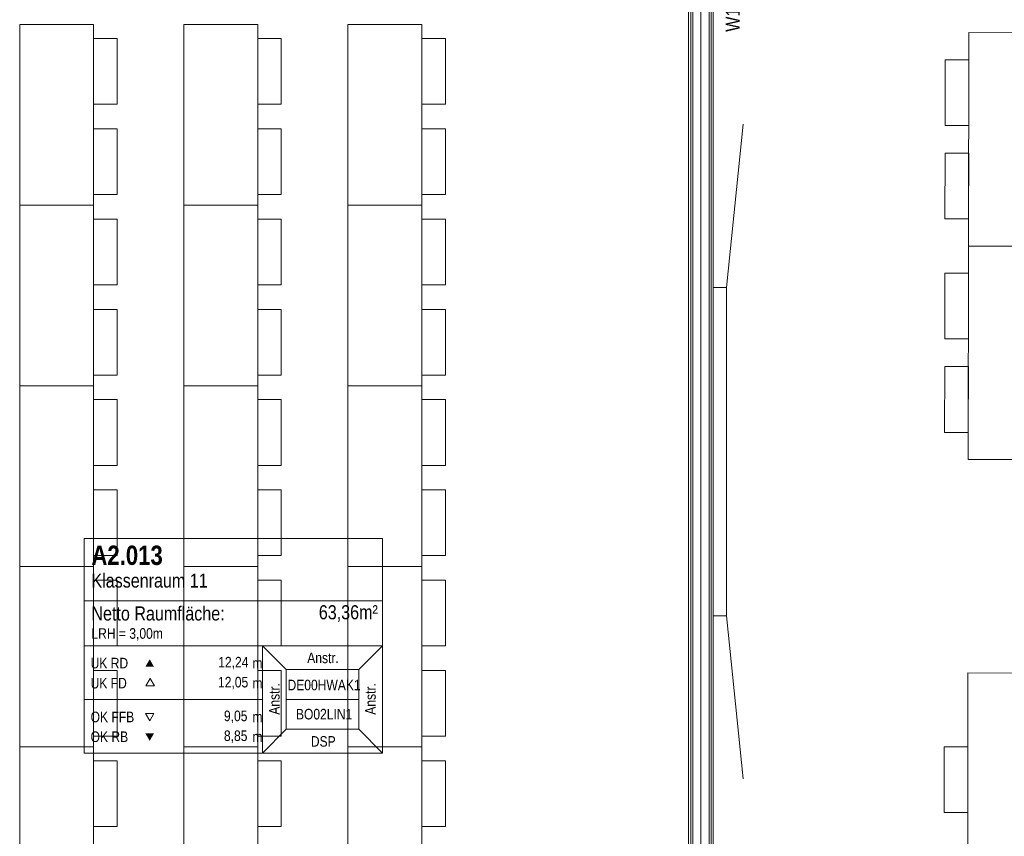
# Model space of a CAD drawing. Extents: x -620 to 300, y 62 to 1112.
# Tile 46 of 95: x -209 to -89, y 420 to 520. Entities that reach past the tile are written whole.
import ezdxf
from ezdxf.lldxf.tags import DXFTag

# ---------------------------------------------------------------- set-up
doc = ezdxf.new("R2010")
doc.units = 0
doc.layers.get('0').update_dxf_attribs({"lineweight": 13})
for name, color, linetype, lineweight, true_color in [('00 -Bauelemente -Dämmung innen', 7, 'Continuous', 9, 0xff7fe6), ('00 -Bauelemente -Gipskarton', 7, 'Continuous', 9, 0xff7fe6), ('30 -34 Innenwände- 2 nichttragend', 7, 'Continuous', 18, 0xff7fe6), ('60- 61 allgemeine Ausstattung- 1 Möbel', 7, 'Continuous', 9, 0x00cccc), ('70 -75 Raumstempel- 1 Raumstempel', 1, 'Continuous', 50, 0xff0000)]:
    doc.layers.add(name, color=color, linetype=linetype, lineweight=lineweight, true_color=true_color)
doc.layers.add('70 -71 Achsen- 1 Gebäudeachsen', color=7, linetype='STRICHPUNKT2-A06G9S5N8I', lineweight=18)
doc.layers.add('70 -75 Raumstempel- 3 Wandstempel', color=7, linetype='Continuous', lineweight=50)
doc.styles.get("Standard").update_dxf_attribs({"font": 'ARIALN.TTF'})
tags = doc.linetypes.add('STRICHPUNKT2-A06G9S5N8I', pattern=[12.7, 6.35, -3.175, 0, -3.175]).pattern_tags.tags
tags[10:11] = [DXFTag(74, 4), DXFTag(75, 0), DXFTag(340, '0'), DXFTag(46, 0.0), DXFTag(50, 0.0), DXFTag(44, 0.0), DXFTag(45, 0.0)]
tags[8:9] = [DXFTag(74, 4), DXFTag(75, 0), DXFTag(340, '0'), DXFTag(46, 0.0), DXFTag(50, 0.0), DXFTag(44, 0.0), DXFTag(45, 0.0)]
tags[6:7] = [DXFTag(74, 4), DXFTag(75, 0), DXFTag(340, '0'), DXFTag(46, 0.0), DXFTag(50, 0.0), DXFTag(44, 0.0), DXFTag(45, 0.0)]
tags[4:5] = [DXFTag(74, 4), DXFTag(75, 0), DXFTag(340, '0'), DXFTag(46, 0.0), DXFTag(50, 0.0), DXFTag(44, 0.0), DXFTag(45, 0.0)]

# ---------------------------------------------------------------- blocks, each defined once
blk = doc.blocks.new('Referenz-A06G9S5P8I')
at = {"layer": '00 -Bauelemente -Dämmung innen', "color": 0, "linetype": 'Continuous', "lineweight": -2, "ltscale": 0.13}
for p, q in [((-124.55, 545.47), (-124.55, 388.47)), ((-126.55, 542.47), (-126.55, 388.47))]:
    blk.add_line(p, q, dxfattribs=at)
at = {"layer": '00 -Bauelemente -Gipskarton', "color": 0, "linetype": 'Continuous', "lineweight": -2, "ltscale": 0.13}
for p, q in [((-124.55, 545.47), (-124.55, 388.47)), ((-124.3, 545.47), (-124.3, 388.47)), ((-124.05, 545.47), (-124.05, 388.47)), ((-126.55, 542.47), (-126.55, 388.47)), ((-127.05, 541.97), (-127.05, 388.47)), ((-126.8, 542.22), (-126.8, 388.47))]:
    blk.add_line(p, q, dxfattribs=at)
at = {"layer": '30 -34 Innenwände- 2 nichttragend', "color": 0, "linetype": 'Continuous', "lineweight": -2, "ltscale": 0.13}
for p, q in [((-124.05, 545.47), (-124.05, 388.47)), ((-127.05, 541.97), (-127.05, 388.47))]:
    blk.add_line(p, q, dxfattribs=at)
at = {"layer": '60- 61 allgemeine Ausstattung- 1 Möbel', "color": 0, "linetype": 'Continuous', "lineweight": -2, "ltscale": 0.13}
for p, q in [((-208.57, 496.98), (-208.57, 518.98)), ((-208.57, 518.98), (-199.57, 518.98)), ((-199.57, 518.98), (-199.57, 496.98)), ((-188.57, 496.98), (-188.57, 518.98)), ((-188.57, 518.98), (-179.57, 518.98)), ((-179.57, 518.98), (-179.57, 496.98)), ((-168.57, 496.98), (-168.57, 518.98)), ((-168.57, 518.98), (-159.57, 518.98)), ((-159.57, 518.98), (-159.57, 496.98)), ((-199.57, 509.29), (-199.57, 517.29)), ((-199.57, 517.29), (-196.69, 517.29)), ((-196.69, 517.29), (-196.69, 509.29)), ((-179.57, 509.29), (-179.57, 517.29)), ((-179.57, 517.29), (-176.69, 517.29)), ((-176.69, 517.29), (-176.69, 509.29)), ((-159.57, 509.29), (-159.57, 517.29)), ((-159.57, 517.29), (-156.69, 517.29)), ((-156.69, 517.29), (-156.69, 509.29)), ((-92.93, 492), (-92.9, 518)), ((-92.9, 518), (-79.3, 517.98)), ((-95.79, 506.7), (-95.78, 514.7)), ((-95.78, 514.7), (-92.9, 514.7)), ((-92.9, 514.7), (-92.91, 506.7)), ((-196.69, 509.29), (-199.57, 509.29)), ((-176.69, 509.29), (-179.57, 509.29)), ((-156.69, 509.29), (-159.57, 509.29)), ((-122.45, 486.97), (-120.4, 506.87)), ((-92.91, 506.7), (-95.79, 506.7)), ((-199.57, 498.29), (-199.57, 506.29)), ((-199.57, 506.29), (-196.69, 506.29)), ((-196.69, 506.29), (-196.69, 498.29)), ((-179.57, 498.29), (-179.57, 506.29)), ((-179.57, 506.29), (-176.69, 506.29)), ((-176.69, 506.29), (-176.69, 498.29)), ((-159.57, 498.29), (-159.57, 506.29)), ((-159.57, 506.29), (-156.69, 506.29)), ((-156.69, 506.29), (-156.69, 498.29)), ((-95.81, 495.31), (-95.8, 503.31)), ((-95.8, 503.31), (-92.92, 503.31)), ((-92.92, 503.31), (-92.93, 495.31)), ((-196.69, 498.29), (-199.57, 498.29)), ((-176.69, 498.29), (-179.57, 498.29)), ((-156.69, 498.29), (-159.57, 498.29)), ((-208.57, 474.98), (-208.57, 496.98)), ((-208.57, 496.98), (-199.57, 496.98)), ((-199.57, 496.98), (-208.57, 496.98)), ((-199.57, 496.98), (-199.57, 474.98)), ((-179.57, 496.98), (-188.57, 496.98)), ((-188.57, 474.98), (-188.57, 496.98)), ((-188.57, 496.98), (-179.57, 496.98)), ((-179.57, 496.98), (-179.57, 474.98)), ((-168.57, 474.98), (-168.57, 496.98)), ((-168.57, 496.98), (-159.57, 496.98)), ((-159.57, 496.98), (-168.57, 496.98)), ((-159.57, 496.98), (-159.57, 474.98)), ((-199.57, 487.29), (-199.57, 495.29)), ((-199.57, 495.29), (-196.69, 495.29)), ((-196.69, 495.29), (-196.69, 487.29)), ((-179.57, 487.29), (-179.57, 495.29)), ((-179.57, 495.29), (-176.69, 495.29)), ((-176.69, 495.29), (-176.69, 487.29)), ((-159.57, 487.29), (-159.57, 495.29)), ((-159.57, 495.29), (-156.69, 495.29)), ((-156.69, 495.29), (-156.69, 487.29)), ((-92.93, 495.31), (-95.81, 495.31)), ((-92.97, 466), (-92.93, 492)), ((-92.93, 492), (-79.33, 491.98)), ((-79.33, 491.98), (-92.93, 492)), ((-95.83, 480.7), (-95.82, 488.7)), ((-95.82, 488.7), (-92.94, 488.7)), ((-92.94, 488.7), (-92.95, 480.7)), ((-196.69, 487.29), (-199.57, 487.29)), ((-176.69, 487.29), (-179.57, 487.29)), ((-156.69, 487.29), (-159.57, 487.29)), ((-124.05, 486.97), (-122.45, 486.97)), ((-124.05, 446.97), (-124.05, 486.97)), ((-122.45, 486.97), (-122.45, 446.97)), ((-199.57, 476.29), (-199.57, 484.29)), ((-199.57, 484.29), (-196.69, 484.29)), ((-196.69, 484.29), (-196.69, 476.29)), ((-179.57, 476.29), (-179.57, 484.29)), ((-179.57, 484.29), (-176.69, 484.29)), ((-176.69, 484.29), (-176.69, 476.29)), ((-159.57, 476.29), (-159.57, 484.29)), ((-159.57, 484.29), (-156.69, 484.29)), ((-156.69, 484.29), (-156.69, 476.29)), ((-92.95, 480.7), (-95.83, 480.7)), ((-95.85, 469.31), (-95.84, 477.31)), ((-95.84, 477.31), (-92.95, 477.31)), ((-92.95, 477.31), (-92.97, 469.31)), ((-196.69, 476.29), (-199.57, 476.29)), ((-176.69, 476.29), (-179.57, 476.29)), ((-156.69, 476.29), (-159.57, 476.29)), ((-208.57, 452.98), (-208.57, 474.98)), ((-208.57, 474.98), (-199.57, 474.98)), ((-199.57, 474.98), (-208.57, 474.98)), ((-199.57, 474.98), (-199.57, 452.98)), ((-179.57, 474.98), (-188.57, 474.98)), ((-188.57, 452.98), (-188.57, 474.98)), ((-188.57, 474.98), (-179.57, 474.98)), ((-179.57, 474.98), (-179.57, 452.98)), ((-168.57, 452.98), (-168.57, 474.98)), ((-168.57, 474.98), (-159.57, 474.98)), ((-159.57, 474.98), (-168.57, 474.98)), ((-159.57, 474.98), (-159.57, 452.98)), ((-199.57, 465.29), (-199.57, 473.29)), ((-199.57, 473.29), (-196.69, 473.29)), ((-196.69, 473.29), (-196.69, 465.29)), ((-179.57, 465.29), (-179.57, 473.29)), ((-179.57, 473.29), (-176.69, 473.29)), ((-176.69, 473.29), (-176.69, 465.29)), ((-159.57, 465.29), (-159.57, 473.29)), ((-159.57, 473.29), (-156.69, 473.29)), ((-156.69, 473.29), (-156.69, 465.29)), ((-92.97, 469.31), (-95.85, 469.31)), ((-79.37, 465.98), (-92.97, 466)), ((-196.69, 465.29), (-199.57, 465.29)), ((-176.69, 465.29), (-179.57, 465.29)), ((-156.69, 465.29), (-159.57, 465.29)), ((-199.57, 454.29), (-199.57, 462.29)), ((-199.57, 462.29), (-196.69, 462.29)), ((-196.69, 462.29), (-196.69, 454.29)), ((-179.57, 454.29), (-179.57, 462.29)), ((-179.57, 462.29), (-176.69, 462.29)), ((-176.69, 462.29), (-176.69, 454.29)), ((-159.57, 454.29), (-159.57, 462.29)), ((-159.57, 462.29), (-156.69, 462.29)), ((-156.69, 462.29), (-156.69, 454.29)), ((-196.69, 454.29), (-199.57, 454.29)), ((-176.69, 454.29), (-179.57, 454.29)), ((-156.69, 454.29), (-159.57, 454.29)), ((-199.57, 452.98), (-208.57, 452.98)), ((-208.57, 430.98), (-208.57, 452.98)), ((-208.57, 452.98), (-199.57, 452.98)), ((-199.57, 452.98), (-199.57, 430.98)), ((-188.57, 430.98), (-188.57, 452.98)), ((-188.57, 452.98), (-179.57, 452.98)), ((-179.57, 452.98), (-188.57, 452.98)), ((-179.57, 452.98), (-179.57, 430.98)), ((-168.57, 430.98), (-168.57, 452.98)), ((-168.57, 452.98), (-159.57, 452.98)), ((-159.57, 452.98), (-168.57, 452.98)), ((-159.57, 452.98), (-159.57, 430.98)), ((-199.57, 443.29), (-199.57, 451.29)), ((-199.57, 451.29), (-196.69, 451.29)), ((-196.69, 451.29), (-196.69, 443.29)), ((-179.57, 443.29), (-179.57, 451.29)), ((-179.57, 451.29), (-176.69, 451.29)), ((-176.69, 451.29), (-176.69, 443.29)), ((-159.57, 443.29), (-159.57, 451.29)), ((-159.57, 451.29), (-156.69, 451.29)), ((-156.69, 451.29), (-156.69, 443.29)), ((-122.45, 446.97), (-124.05, 446.97)), ((-122.45, 446.97), (-120.4, 427.08)), ((-196.69, 443.29), (-199.57, 443.29)), ((-176.69, 443.29), (-179.57, 443.29)), ((-156.69, 443.29), (-159.57, 443.29)), ((-199.57, 432.29), (-199.57, 440.29)), ((-199.57, 440.29), (-196.69, 440.29)), ((-196.69, 440.29), (-196.69, 432.29)), ((-179.57, 432.29), (-179.57, 440.29)), ((-179.57, 440.29), (-176.69, 440.29)), ((-176.69, 440.29), (-176.69, 432.29)), ((-159.57, 432.29), (-159.57, 440.29)), ((-159.57, 440.29), (-156.69, 440.29)), ((-156.69, 440.29), (-156.69, 432.29)), ((-93.04, 414), (-93.01, 440)), ((-93.01, 440), (-79.41, 439.98)), ((-196.69, 432.29), (-199.57, 432.29)), ((-176.69, 432.29), (-179.57, 432.29)), ((-156.69, 432.29), (-159.57, 432.29)), ((-208.57, 408.98), (-208.57, 430.98)), ((-208.57, 430.98), (-199.57, 430.98)), ((-199.57, 430.98), (-208.57, 430.98)), ((-199.57, 430.98), (-199.57, 408.98)), ((-179.57, 430.98), (-188.57, 430.98)), ((-188.57, 408.98), (-188.57, 430.98)), ((-188.57, 430.98), (-179.57, 430.98)), ((-179.57, 430.98), (-179.57, 408.98)), ((-159.57, 430.98), (-168.57, 430.98)), ((-168.57, 408.98), (-168.57, 430.98)), ((-168.57, 430.98), (-159.57, 430.98)), ((-159.57, 430.98), (-159.57, 408.98)), ((-95.91, 423.01), (-95.9, 431.01)), ((-95.9, 431.01), (-93.02, 431)), ((-93.02, 431), (-93.03, 423)), ((-199.57, 421.29), (-199.57, 429.29)), ((-199.57, 429.29), (-196.69, 429.29)), ((-196.69, 429.29), (-196.69, 421.29)), ((-179.57, 421.29), (-179.57, 429.29)), ((-179.57, 429.29), (-176.69, 429.29)), ((-176.69, 429.29), (-176.69, 421.29)), ((-159.57, 421.29), (-159.57, 429.29)), ((-159.57, 429.29), (-156.69, 429.29)), ((-156.69, 429.29), (-156.69, 421.29)), ((-93.03, 423), (-95.91, 423.01)), ((-196.69, 421.29), (-199.57, 421.29)), ((-176.69, 421.29), (-179.57, 421.29)), ((-156.69, 421.29), (-159.57, 421.29))]:
    blk.add_line(p, q, dxfattribs=at)
at = {"layer": '70 -71 Achsen- 1 Gebäudeachsen', "color": 0, "linetype": 'STRICHPUNKT2-A06G9S5N8I', "lineweight": -2, "ltscale": 0.13}
blk.add_line((-125.58, 1084.39), (-125.58, 84.95), dxfattribs=at)
at = {"layer": '70 -75 Raumstempel- 1 Raumstempel', "color": 0, "lineweight": -2}
for p, q in [((-200.7, 456.37), (-200.7, 430.23)), ((-164.37, 456.37), (-200.7, 456.37)), ((-164.37, 430.23), (-164.37, 456.37)), ((-164.37, 448.78), (-200.7, 448.78)), ((-200.7, 443.3), (-178.97, 443.3)), ((-176.08, 440.4), (-178.97, 443.3)), ((-164.37, 443.3), (-178.97, 443.3)), ((-178.97, 443.3), (-178.97, 430.23)), ((-167.26, 440.4), (-164.37, 443.3)), ((-176.08, 433.13), (-176.08, 440.4)), ((-176.08, 440.4), (-167.26, 440.4)), ((-167.26, 433.13), (-167.26, 440.4)), ((-192.66, 439.34), (-193.18, 438.44)), ((-192.14, 438.44), (-192.66, 439.34)), ((-193.18, 438.44), (-192.14, 438.44)), ((-200.7, 436.77), (-178.97, 436.77)), ((-167.26, 436.77), (-176.08, 436.77)), ((-192.73, 434.16), (-193.25, 435.07)), ((-193.25, 435.07), (-192.21, 435.07)), ((-192.21, 435.07), (-192.73, 434.16)), ((-176.08, 433.13), (-178.97, 430.23)), ((-176.08, 433.13), (-167.26, 433.13)), ((-167.26, 433.13), (-164.37, 430.23)), ((-164.37, 430.23), (-200.7, 430.23))]:
    blk.add_line(p, q, dxfattribs=at)
for points in [[(-192.21, 440.76), (-192.73, 441.66), (-193.25, 440.76)], [(-192.21, 432.63), (-192.73, 431.72), (-193.25, 432.63)]]:
    blk.add_solid(points, dxfattribs=at)
at = {"layer": '70 -75 Raumstempel- 1 Raumstempel', "color": 0, "linetype": 'Continuous', "lineweight": -2, "ltscale": 0.13, "attachment_point": 1}
for s, insert, char_height, rotation in [('{\\fArial Narrow|b1|i0;A2.013}', (-199.83, 455.51), 2.3536, 0), ('{\\fArial Narrow;Klassenraum 11}', (-199.83, 452.11), 1.7117, 0), ('{\\fArial Narrow;Netto Raumfläche:}', (-199.83, 448.1), 1.7117, 0), ('{\\fArial Narrow;63,36m²}', (-172.12, 448.25), 1.7117, 0), ('{\\fArial Narrow;LRH = 3,00m}', (-199.83, 445.45), 1.2838, 0), ('{\\fArial Narrow;UK RD}', (-199.93, 441.84), 1.2838, 0), ('{\\fArial Narrow;12,24}', (-184.38, 441.95), 1.2838, 0), ('{\\fArial Narrow;Anstr.}', (-173.53, 442.48), 1.2838, 0), ('{\\fArial Narrow;m}', (-180.21, 441.83), 1.2838, 0), ('{\\fArial Narrow;UK FD}', (-199.93, 439.4), 1.2838, 0), ('{\\fArial Narrow;12,05}', (-184.4, 439.52), 1.2838, 0), ('{\\fArial Narrow;Anstr.}', (-178.18, 434.91), 1.2838, 90), ('{\\fArial Narrow;DE00HWAK1}', (-175.93, 439.17), 1.2838, 0), ('{\\fArial Narrow;Anstr.}', (-166.47, 434.91), 1.2838, 90), ('{\\fArial Narrow;m}', (-180.21, 439.39), 1.2838, 0), ('{\\fArial Narrow;BO02LIN1}', (-174.91, 435.62), 1.2838, 0), ('{\\fArial Narrow;OK FFB}', (-199.93, 435.28), 1.2838, 0), ('{\\fArial Narrow;9,05}', (-183.68, 435.41), 1.2838, 0), ('{\\fArial Narrow;m}', (-180.21, 435.28), 1.2838, 0), ('{\\fArial Narrow;OK RB}', (-199.93, 432.87), 1.2838, 0), ('{\\fArial Narrow;8,85}', (-183.68, 432.99), 1.2838, 0), ('{\\fArial Narrow;m}', (-180.21, 432.87), 1.2838, 0), ('{\\fArial Narrow;DSP}', (-173.09, 432.3), 1.2838, 0)]:
    blk.add_mtext(s, dxfattribs=dict(at, insert=insert, char_height=char_height, rotation=rotation))
at = {"layer": '70 -75 Raumstempel- 3 Wandstempel', "color": 0, "linetype": 'ByBlock', "lineweight": -2, "ltscale": 0.13, "insert": (-122.52, 518.11), "char_height": 1.7, "attachment_point": 1, "rotation": 90}
blk.add_mtext('{\\fArial Narrow;W160}', dxfattribs=at)

msp = doc.modelspace()

# ---------------------------------------------------------------- block references
at = {"color": 8, "lineweight": 13, "ltscale": 0.13, "true_color": 0x808080}
msp.add_blockref('Referenz-A06G9S5P8I', (0, 0), dxfattribs=at)

doc.saveas('drawing.dxf')
